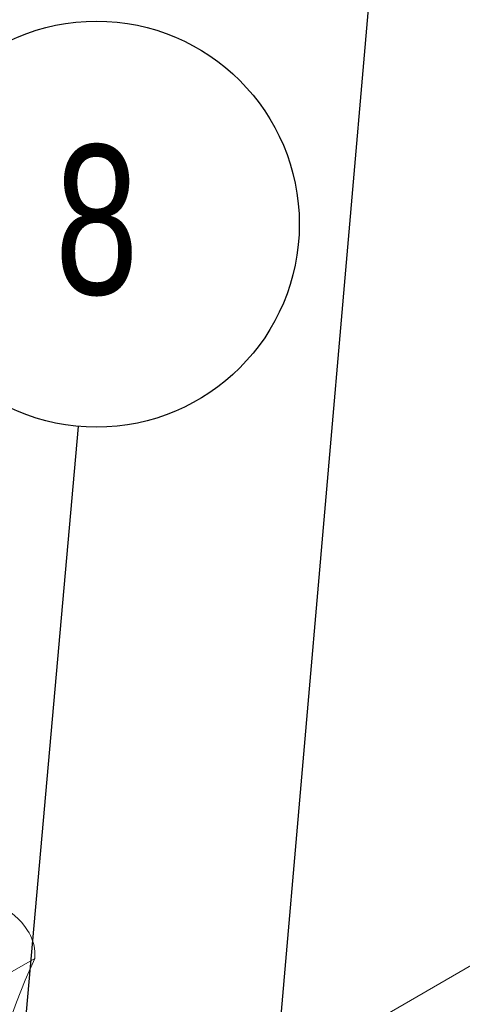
# Model space of a CAD drawing. Header units: millimetres. Extents: x 195 to 7681, y 65 to 5395.
# Tile 40 of 80: x 1153 to 1288, y 4495 to 4795. Entities that reach past the tile are written whole.
import ezdxf

# ---------------------------------------------------------------- set-up
doc = ezdxf.new("R2010")
doc.units = ezdxf.units.MM
doc.layers.add('COTAS', color=1, linetype='Continuous')
doc.styles.add('SLDTEXTSTYLE3', font='TXT', dxfattribs={"width": 0.75})
doc.dimstyles.new('SLDDIMSTYLE1', dxfattribs={"dimtxt": 0.18, "dimasz": 45.5, "dimexe": 0, "dimexo": 0.0625, "dimgap": 0, "dimtad": 0, "dimtih": 1, "dimtoh": 1, "dimdec": 0, "dimrnd": 1e-09, "dimzin": 0, "dimdsep": 46, "dimtxsty": 'Standard', "dimsah": 1, "dimcen": 0.09, "dimadec": 0, "dimazin": 0, "dimtfac": 45.5, "dimtdec": 0, "dimtofl": 0, "dimtmove": 0, "dimatfit": 3, "dimfxl": 1, "dimfrac": 2, "dimtolj": 1, "dimtzin": 0, "dimarcsym": 0})

# ---------------------------------------------------------------- blocks, each defined once
blk = doc.blocks.new('SW_NOTE_0_10')
at = {"layer": 'COTAS', "color": 0, "ltscale": 13}
blk.add_circle((5.47, 61.54), 61.78, dxfattribs=at)
at = {"layer": 'COTAS', "color": 0, "ltscale": 13, "insert": (5.53, 85.66), "char_height": 45.5, "attachment_point": 2, "style": 'SLDTEXTSTYLE3'}
blk.add_mtext('8', dxfattribs=at)

msp = doc.modelspace()

# ---------------------------------------------------------------- linework, layer by layer
at = {"color": 7, "linetype": 'Continuous', "lineweight": 18, "ltscale": 13}
for p, q in [((1568.64, 4667.26), (1138.64, 4419.03)), ((1073.04, 4460.02), (1157.89, 4509))]:
    msp.add_line(p, q, dxfattribs=at)
at = {"color": 7, "linetype": 'Continuous', "lineweight": 18, "ltscale": 13, "flags": 128}
for points in [[(1157.89, 4509), (1157.97, 4511.04), (1157.85, 4512.14), (1157.6, 4513.29), (1156.91, 4515.29), (1156.57, 4516.01), (1156.18, 4516.75), (1155.73, 4517.51), (1154.9, 4518.73), (1153.85, 4520.03), (1152.78, 4521.14), (1150.98, 4522.66), (1149.4, 4523.7)], [(1157.89, 4509), (1155.02, 4502.36), (1152.36, 4495.68), (1149.92, 4488.98), (1147.7, 4482.28), (1145.71, 4475.6), (1143.95, 4468.95), (1142.43, 4462.34), (1141.16, 4455.8), (1140.12, 4449.33), (1139.33, 4442.95), (1138.79, 4436.68), (1138.5, 4430.53), (1138.46, 4424.51), (1138.67, 4418.65), (1139.12, 4412.94), (1139.83, 4407.41), (1140.78, 4402.07), (1141.98, 4396.94)]]:
    msp.add_lwpolyline(points, dxfattribs=at)

# ---------------------------------------------------------------- block references
at = {"layer": 'COTAS', "ltscale": 13}
msp.add_blockref('SW_NOTE_0_10', (1171.24, 4670.94), dxfattribs=at)

# ---------------------------------------------------------------- leaders
for points in [[(1197.45, 4083.72), (1263.44, 4842.6)], [(1137.91, 4295.66), (1171.24, 4670.94)]]:
    msp.add_leader(points, dimstyle='SLDDIMSTYLE1', dxfattribs=at)

doc.saveas('drawing.dxf')
